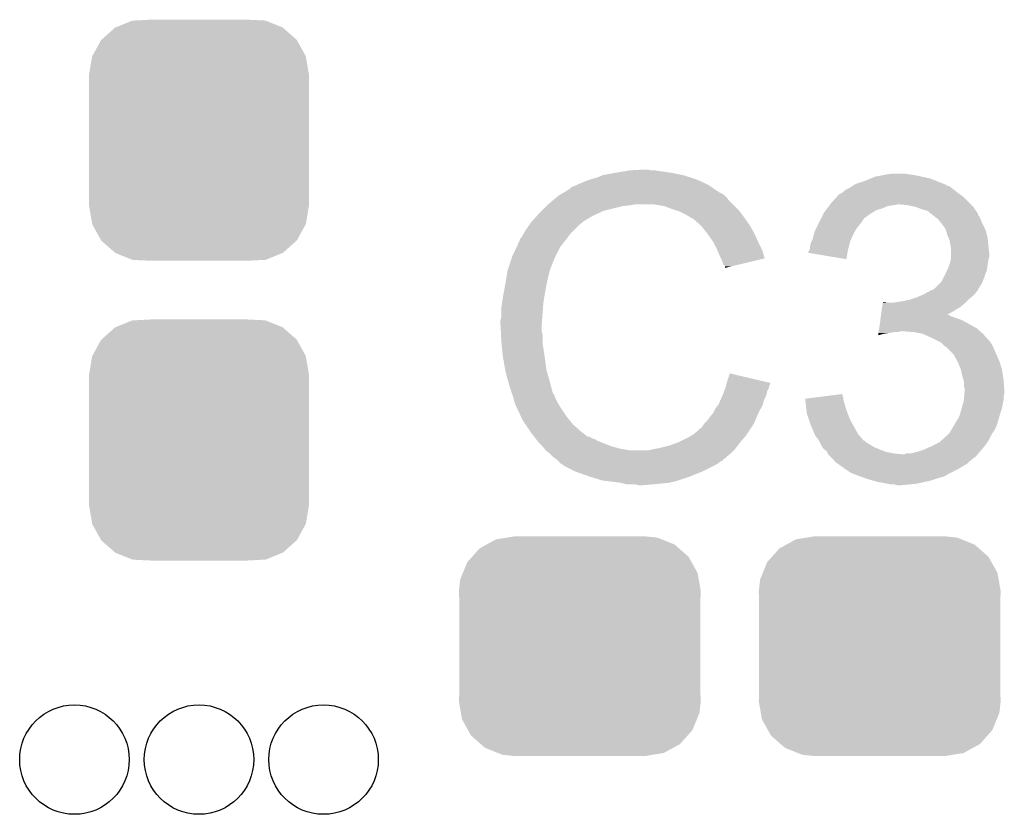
# Model space of a CAD drawing. Extents: x -0.05 to 0.95, y -0.15 to 1.54.
# Tile 25 of 32: x 0.43 to 0.55, y 1.34 to 1.44. Entities that reach past the tile are written whole.
import ezdxf

# ---------------------------------------------------------------- set-up
doc = ezdxf.new("R2010")
doc.units = 0
doc.layers.get('0').update_dxf_attribs({"linetype": 'CONTINUOUS'})
doc.layers.add('GEOMAGNETIC_2_CLICK_V101_GTO', color=14, linetype='CONTINUOUS')
doc.layers.add('GEOMAGNETIC_2_CLICK_V101_GTS', color=12, linetype='CONTINUOUS')

# ---------------------------------------------------------------- blocks, each defined once
blk = doc.blocks.new('CUSTOM_74')
for points in [[(-0.01057, 0.01347), (-0.0092, 0.01369), (0.01032, 0.01347), (0.00976, 0.01369)], [(-0.0092, 0.01369), (-0.00825, 0.01385), (0.00976, 0.01369), (0.00825, 0.01385)], [(-0.01263, 0.01234), (-0.01175, 0.01282), (0.01249, 0.01234), (0.01194, 0.01282)], [(-0.01175, 0.01282), (-0.01057, 0.01347), (0.01194, 0.01282), (0.01032, 0.01347)], [(-0.01419, 0.01059), (-0.01358, 0.01127), (0.01409, 0.01059), (0.01371, 0.01127)], [(-0.01358, 0.01127), (-0.01263, 0.01234), (0.01371, 0.01127), (0.01249, 0.01234)], [(-0.01475, 0.00922), (-0.01419, 0.01059), (0.01485, 0.00922), (0.01409, 0.01059)], [(-0.01508, 0.00841), (-0.01475, 0.00922), (0.01499, 0.00841), (0.01485, 0.00922)], [(-0.01525, 0.0069), (-0.01508, 0.00841), (0.01525, 0.0069), (0.01499, 0.00841)], [(-0.0152, 0.00607), (-0.01525, 0.0069), (0.0152, 0.00607), (0.01525, 0.0069)], [(-0.0152, -0.00607), (-0.0152, 0.00607), (0.0152, -0.00607), (0.0152, 0.00607)], [(-0.01525, -0.0069), (-0.0152, -0.00607), (0.01525, -0.0069), (0.0152, -0.00607)], [(-0.01499, -0.00841), (-0.01525, -0.0069), (0.01508, -0.00841), (0.01525, -0.0069)], [(-0.01485, -0.00922), (-0.01499, -0.00841), (0.01475, -0.00922), (0.01508, -0.00841)], [(-0.01409, -0.01059), (-0.01485, -0.00922), (0.01419, -0.01059), (0.01475, -0.00922)], [(-0.01371, -0.01127), (-0.01409, -0.01059), (0.01358, -0.01127), (0.01419, -0.01059)], [(-0.01249, -0.01234), (-0.01371, -0.01127), (0.01263, -0.01234), (0.01358, -0.01127)], [(-0.01194, -0.01282), (-0.01249, -0.01234), (0.01175, -0.01282), (0.01263, -0.01234)], [(-0.01032, -0.01347), (-0.01194, -0.01282), (0.01057, -0.01347), (0.01175, -0.01282)], [(-0.00976, -0.01369), (-0.01032, -0.01347), (0.0092, -0.01369), (0.01057, -0.01347)], [(-0.00825, -0.01385), (-0.00976, -0.01369), (0.00825, -0.01385), (0.0092, -0.01369)]]:
    blk.add_solid(points)
blk = doc.blocks.new('ROUND_77')
blk.add_circle((0, 0), 0.0069)
blk = doc.blocks.new('CUSTOM_80')
for points in [[(-0.01052, 0.01422), (-0.00841, 0.01508), (0.01054, 0.01422), (0.00839, 0.01508)], [(-0.00841, 0.01508), (-0.00819, 0.01509), (0.00839, 0.01508), (0.00836, 0.01509)], [(-0.00819, 0.01509), (-0.00607, 0.0152), (0.00836, 0.01509), (0.00607, 0.0152)], [(-0.01229, 0.01267), (-0.01059, 0.01419), (0.01231, 0.01267), (0.01057, 0.01419)], [(-0.01059, 0.01419), (-0.01052, 0.01422), (0.01057, 0.01419), (0.01054, 0.01422)], [(-0.01344, 0.01062), (-0.01234, 0.01263), (0.01345, 0.01062), (0.01233, 0.01263)], [(-0.01234, 0.01263), (-0.01229, 0.01267), (0.01233, 0.01263), (0.01231, 0.01267)], [(-0.01385, 0.0083), (-0.01347, 0.01057), (0.01385, 0.0083), (0.01346, 0.01057)], [(-0.01347, 0.01057), (-0.01344, 0.01062), (0.01346, 0.01057), (0.01345, 0.01062)], [(-0.01385, 0.00825), (-0.01385, 0.0083), (0.01385, 0.00825), (0.01385, 0.0083)], [(-0.01385, -0.00825), (-0.01385, 0.00825), (0.01385, -0.00825), (0.01385, 0.00825)], [(-0.01385, -0.0083), (-0.01385, -0.00825), (0.01385, -0.0083), (0.01385, -0.00825)], [(-0.01346, -0.01057), (-0.01385, -0.0083), (0.01347, -0.01057), (0.01385, -0.0083)], [(-0.01345, -0.01062), (-0.01346, -0.01057), (0.01344, -0.01062), (0.01347, -0.01057)], [(-0.01233, -0.01263), (-0.01345, -0.01062), (0.01234, -0.01263), (0.01344, -0.01062)], [(-0.01231, -0.01267), (-0.01233, -0.01263), (0.01229, -0.01267), (0.01234, -0.01263)], [(-0.01057, -0.01419), (-0.01231, -0.01267), (0.01059, -0.01419), (0.01229, -0.01267)], [(-0.01054, -0.01422), (-0.01057, -0.01419), (0.01052, -0.01422), (0.01059, -0.01419)], [(-0.00839, -0.01508), (-0.01054, -0.01422), (0.00841, -0.01508), (0.01052, -0.01422)], [(-0.00836, -0.01509), (-0.00839, -0.01508), (0.00819, -0.01509), (0.00841, -0.01508)], [(-0.00607, -0.0152), (-0.00836, -0.01509), (0.00607, -0.0152), (0.00819, -0.01509)]]:
    blk.add_solid(points)

msp = doc.modelspace()

# ---------------------------------------------------------------- linework, layer by layer
at = {"layer": 'GEOMAGNETIC_2_CLICK_V101_GTO'}
for points in [[(0.5025, 1.4197), (0.5037, 1.4199), (0.5095, 1.4197), (0.5081, 1.4199)], [(0.5037, 1.4199), (0.5043, 1.42), (0.5081, 1.4199), (0.5075, 1.42)], [(0.5043, 1.42), (0.5061, 1.4201), (0.507, 1.42), (0.5066, 1.4201)], [(0.4979, 1.4183), (0.4984, 1.4185), (0.5139, 1.4183), (0.5135, 1.4185)], [(0.4984, 1.4185), (0.4989, 1.4187), (0.5135, 1.4185), (0.51305, 1.4187)], [(0.4989, 1.4187), (0.4995, 1.4189), (0.51305, 1.4187), (0.5126, 1.4189)], [(0.4995, 1.4189), (0.5002, 1.4191), (0.5126, 1.4189), (0.51196, 1.4191)], [(0.5002, 1.4191), (0.5009, 1.4194), (0.51196, 1.4191), (0.511, 1.4194)], [(0.5009, 1.4194), (0.5025, 1.4197), (0.511, 1.4194), (0.5095, 1.4197)], [(0.5328, 1.4183), (0.534, 1.4187), (0.54385, 1.4183), (0.54285, 1.4187)], [(0.534, 1.4187), (0.53472, 1.419), (0.54285, 1.4187), (0.5421, 1.419)], [(0.53472, 1.419), (0.5352, 1.4192), (0.5421, 1.419), (0.5411, 1.4192)], [(0.5352, 1.4192), (0.5362, 1.4194), (0.5411, 1.4192), (0.5402, 1.4194)], [(0.5362, 1.4194), (0.5367, 1.4195), (0.5402, 1.4194), (0.5395, 1.4195)], [(0.5367, 1.4195), (0.5375, 1.4196), (0.5395, 1.4195), (0.5389, 1.4196)], [(0.4958, 1.4171), (0.49663, 1.4176), (0.5158, 1.4171), (0.515, 1.4176)], [(0.49663, 1.4176), (0.4968, 1.4177), (0.515, 1.4176), (0.51486, 1.4177)], [(0.4968, 1.4178), (0.4972, 1.418), (0.51472, 1.4178), (0.51444, 1.418)], [(0.4968, 1.4177), (0.4968, 1.4178), (0.51486, 1.4177), (0.51472, 1.4178)], [(0.4972, 1.418), (0.4975, 1.4181), (0.51444, 1.418), (0.5143, 1.4181)], [(0.4975, 1.4181), (0.4979, 1.4183), (0.5143, 1.4181), (0.5139, 1.4183)], [(0.5311, 1.4172), (0.5313, 1.4174), (0.5456, 1.4172), (0.54535, 1.4174)], [(0.5313, 1.4174), (0.5316, 1.4176), (0.54535, 1.4174), (0.5451, 1.4176)], [(0.5316, 1.4176), (0.532, 1.4178), (0.5451, 1.4176), (0.54485, 1.4178)], [(0.532, 1.4178), (0.5323, 1.418), (0.54485, 1.4178), (0.5446, 1.418)], [(0.5323, 1.418), (0.53247, 1.4181), (0.5446, 1.418), (0.5442, 1.4181)], [(0.53247, 1.4181), (0.53263, 1.4182), (0.5442, 1.4181), (0.5442, 1.4182)], [(0.53263, 1.4182), (0.5328, 1.4183), (0.5441, 1.4182), (0.54385, 1.4183)], [(0.53263, 1.4182), (0.53263, 1.4182), (0.5442, 1.4182), (0.5441, 1.4182)], [(0.494, 1.4157), (0.49471, 1.4163), (0.5173, 1.4157), (0.5167, 1.4163)], [(0.49471, 1.4163), (0.49506, 1.4166), (0.5167, 1.4163), (0.5165, 1.4166)], [(0.49506, 1.4166), (0.4953, 1.4168), (0.5165, 1.4166), (0.5163, 1.4168)], [(0.4953, 1.4168), (0.49547, 1.4169), (0.5163, 1.4168), (0.5162, 1.4169)], [(0.49547, 1.4169), (0.49563, 1.417), (0.5162, 1.4169), (0.516, 1.417)], [(0.49563, 1.417), (0.4958, 1.4171), (0.516, 1.417), (0.5159, 1.4171)], [(0.4958, 1.4171), (0.4958, 1.4171), (0.5159, 1.4171), (0.5158, 1.4171)], [(0.5297, 1.4159), (0.53043, 1.4167), (0.5471, 1.4159), (0.5463, 1.4167)], [(0.53043, 1.4167), (0.5307, 1.417), (0.5463, 1.4167), (0.54588, 1.417)], [(0.5308, 1.417), (0.5309, 1.4171), (0.54588, 1.417), (0.54574, 1.4171)], [(0.5309, 1.4171), (0.5311, 1.4172), (0.54574, 1.4171), (0.5456, 1.4172)], [(0.4929, 1.4146), (0.4932, 1.4149), (0.50035, 1.4146), (0.501, 1.4149)], [(0.4932, 1.4149), (0.4938, 1.4155), (0.501, 1.4149), (0.5034, 1.4155)], [(0.4938, 1.4155), (0.4939, 1.4156), (0.5034, 1.4155), (0.5044, 1.4156)], [(0.4939, 1.4156), (0.494, 1.4157), (0.5044, 1.4156), (0.5049, 1.4157)], [(0.5086, 1.4155), (0.5074, 1.4157), (0.5175, 1.4155), (0.5173, 1.4157)], [(0.5097, 1.4151), (0.5086, 1.4155), (0.5179, 1.4151), (0.5175, 1.4155)], [(0.51, 1.415), (0.5097, 1.4151), (0.518, 1.415), (0.5179, 1.4151)], [(0.5106, 1.4148), (0.51, 1.415), (0.51816, 1.4148), (0.518, 1.415)], [(0.5112, 1.4145), (0.5106, 1.4148), (0.5184, 1.4145), (0.51816, 1.4148)], [(0.5288, 1.4147), (0.52902, 1.415), (0.53492, 1.4147), (0.5354, 1.415)], [(0.52902, 1.415), (0.52917, 1.4152), (0.5354, 1.415), (0.5361, 1.4152)], [(0.52917, 1.4152), (0.5294, 1.4155), (0.5361, 1.4152), (0.5368, 1.4155)], [(0.5294, 1.4155), (0.52948, 1.4156), (0.5368, 1.4155), (0.5375, 1.4156)], [(0.52948, 1.4156), (0.52955, 1.4157), (0.5375, 1.4156), (0.538, 1.4157)], [(0.52955, 1.4157), (0.5297, 1.4159), (0.5473, 1.4157), (0.5471, 1.4159)], [(0.5394, 1.4156), (0.5384, 1.4157), (0.5474, 1.4156), (0.5473, 1.4157)], [(0.5403, 1.4154), (0.5394, 1.4156), (0.5476, 1.4154), (0.5474, 1.4156)], [(0.5411, 1.4151), (0.5403, 1.4154), (0.5478, 1.4151), (0.5476, 1.4154)], [(0.5418, 1.4149), (0.5411, 1.4151), (0.54793, 1.4149), (0.5478, 1.4151)], [(0.5423, 1.4145), (0.5418, 1.4149), (0.5482, 1.4145), (0.54793, 1.4149)], [(0.49169, 1.4132), (0.4919, 1.4135), (0.498, 1.4132), (0.4984, 1.4135)], [(0.4919, 1.4135), (0.49199, 1.4136), (0.4984, 1.4135), (0.4985, 1.4136)], [(0.49199, 1.4136), (0.49263, 1.4143), (0.4985, 1.4136), (0.4997, 1.4143)], [(0.49263, 1.4143), (0.4929, 1.4146), (0.4997, 1.4143), (0.50035, 1.4146)], [(0.5114, 1.4144), (0.5112, 1.4145), (0.51847, 1.4144), (0.5184, 1.4145)], [(0.5119, 1.4141), (0.5114, 1.4144), (0.51869, 1.4141), (0.51847, 1.4144)], [(0.5123, 1.4139), (0.5119, 1.4141), (0.51883, 1.4139), (0.51869, 1.4141)], [(0.5124, 1.4138), (0.5123, 1.4139), (0.5189, 1.4138), (0.51883, 1.4139)], [(0.51319, 1.4131), (0.5124, 1.4138), (0.5194, 1.4131), (0.5189, 1.4138)], [(0.52805, 1.4132), (0.52825, 1.4136), (0.5333, 1.4132), (0.5336, 1.4136)], [(0.52825, 1.4136), (0.5284, 1.4139), (0.5336, 1.4136), (0.5338, 1.4139)], [(0.5284, 1.4139), (0.52845, 1.414), (0.5338, 1.4139), (0.5339, 1.414)], [(0.52845, 1.414), (0.5287, 1.4145), (0.5339, 1.414), (0.5346, 1.4145)], [(0.5287, 1.4145), (0.5288, 1.4147), (0.5346, 1.4145), (0.53492, 1.4147)], [(0.54243, 1.4144), (0.5423, 1.4145), (0.5482, 1.4144), (0.5482, 1.4145)], [(0.5427, 1.4142), (0.54243, 1.4144), (0.54833, 1.4142), (0.5482, 1.4144)], [(0.5428, 1.4141), (0.5427, 1.4142), (0.5484, 1.4141), (0.54833, 1.4142)], [(0.5429, 1.414), (0.5428, 1.4141), (0.54844, 1.414), (0.5484, 1.4141)], [(0.54334, 1.4136), (0.543, 1.414), (0.5486, 1.4136), (0.54844, 1.414)], [(0.5436, 1.4133), (0.54334, 1.4136), (0.54875, 1.4133), (0.5486, 1.4136)], [(0.49096, 1.4121), (0.4912, 1.4125), (0.4969, 1.4121), (0.4973, 1.4125)], [(0.4912, 1.4125), (0.49169, 1.4132), (0.4973, 1.4125), (0.498, 1.4132)], [(0.5133, 1.413), (0.51319, 1.4131), (0.51946, 1.413), (0.5194, 1.4131)], [(0.51378, 1.4124), (0.5133, 1.413), (0.5198, 1.4124), (0.51946, 1.413)], [(0.5141, 1.412), (0.51378, 1.4124), (0.52, 1.412), (0.5198, 1.4124)], [(0.52752, 1.412), (0.5276, 1.4123), (0.5325, 1.412), (0.53267, 1.4123)], [(0.5276, 1.4123), (0.5278, 1.4127), (0.53267, 1.4123), (0.5329, 1.4127)], [(0.5278, 1.4127), (0.52805, 1.4132), (0.5329, 1.4127), (0.5333, 1.4132)], [(0.54381, 1.413), (0.5436, 1.4133), (0.5489, 1.413), (0.54875, 1.4133)], [(0.5441, 1.4126), (0.54381, 1.413), (0.54907, 1.4126), (0.5489, 1.413)], [(0.54419, 1.4123), (0.5441, 1.4126), (0.5492, 1.4123), (0.54907, 1.4126)], [(0.5443, 1.4119), (0.54419, 1.4123), (0.5493, 1.4119), (0.5492, 1.4123)], [(0.4903, 1.411), (0.4904, 1.4111), (0.49604, 1.411), (0.49612, 1.4111)], [(0.4904, 1.4111), (0.4905, 1.4114), (0.49612, 1.4111), (0.49636, 1.4114)], [(0.4905, 1.4114), (0.4907, 1.4116), (0.49636, 1.4114), (0.49651, 1.4116)], [(0.4907, 1.4116), (0.4909, 1.412), (0.49651, 1.4116), (0.49682, 1.412)], [(0.4909, 1.412), (0.49096, 1.4121), (0.49682, 1.412), (0.4969, 1.4121)], [(0.51438, 1.4116), (0.5141, 1.412), (0.5202, 1.4116), (0.52, 1.412)], [(0.5148, 1.411), (0.51438, 1.4116), (0.52047, 1.411), (0.5202, 1.4116)], [(0.5271, 1.4108), (0.52725, 1.4111), (0.53202, 1.4108), (0.5321, 1.4111)], [(0.52725, 1.4111), (0.5273, 1.4112), (0.5321, 1.4111), (0.53214, 1.4112)], [(0.5273, 1.4112), (0.52752, 1.412), (0.53214, 1.4112), (0.5325, 1.412)], [(0.54447, 1.4115), (0.5443, 1.4119), (0.5494, 1.4115), (0.5493, 1.4119)], [(0.5446, 1.4112), (0.54447, 1.4115), (0.54943, 1.4112), (0.5494, 1.4115)], [(0.5447, 1.4106), (0.5446, 1.4112), (0.54949, 1.4106), (0.54943, 1.4112)], [(0.4895, 1.4092), (0.49002, 1.4103), (0.49495, 1.4092), (0.4955, 1.4103)], [(0.49002, 1.4103), (0.4903, 1.4109), (0.4955, 1.4103), (0.49597, 1.4109)], [(0.4903, 1.4109), (0.4903, 1.411), (0.49597, 1.4109), (0.49604, 1.411)], [(0.51495, 1.4107), (0.5148, 1.411), (0.5206, 1.4107), (0.52047, 1.411)], [(0.5153, 1.41), (0.51495, 1.4107), (0.52095, 1.41), (0.5206, 1.4107)], [(0.51534, 1.4099), (0.5153, 1.41), (0.521, 1.4099), (0.52095, 1.41)], [(0.5157, 1.4091), (0.51534, 1.4099), (0.52124, 1.4091), (0.521, 1.4099)], [(0.5268, 1.4097), (0.52695, 1.41), (0.53175, 1.4097), (0.5318, 1.41)], [(0.52695, 1.41), (0.527, 1.4101), (0.5318, 1.41), (0.53183, 1.4101)], [(0.527, 1.4104), (0.5271, 1.4108), (0.53191, 1.4104), (0.53202, 1.4108)], [(0.527, 1.4101), (0.527, 1.4104), (0.53183, 1.4101), (0.53191, 1.4104)], [(0.54472, 1.4105), (0.5447, 1.4106), (0.5495, 1.4105), (0.54949, 1.4106)], [(0.5448, 1.4101), (0.54472, 1.4105), (0.54954, 1.4101), (0.5495, 1.4105)], [(0.5448, 1.4096), (0.5448, 1.4101), (0.5496, 1.4096), (0.54954, 1.4101)], [(0.48907, 1.4079), (0.48947, 1.4091), (0.4944, 1.4079), (0.4949, 1.4091)], [(0.48947, 1.4091), (0.4895, 1.4092), (0.4949, 1.4091), (0.49495, 1.4092)], [(0.5158, 1.4089), (0.5157, 1.4091), (0.5213, 1.4089), (0.52124, 1.4091)], [(0.5159, 1.4087), (0.5158, 1.4089), (0.52047, 1.4087), (0.5213, 1.4089)], [(0.5161, 1.4081), (0.5159, 1.4087), (0.51796, 1.4081), (0.52047, 1.4087)], [(0.5268, 1.4096), (0.5268, 1.4097), (0.53173, 1.4096), (0.53175, 1.4097)], [(0.5316, 1.4088), (0.5268, 1.4096), (0.5316, 1.4088), (0.53173, 1.4096)], [(0.5447, 1.4085), (0.54473, 1.4087), (0.54947, 1.4085), (0.5495, 1.4087)], [(0.54473, 1.4087), (0.5448, 1.4091), (0.5495, 1.4087), (0.5496, 1.4091)], [(0.5448, 1.4091), (0.5448, 1.4096), (0.5496, 1.4091), (0.5496, 1.4096)], [(0.48875, 1.4065), (0.48888, 1.4073), (0.494, 1.4065), (0.4942, 1.4073)], [(0.48888, 1.4073), (0.4889, 1.4074), (0.4942, 1.4073), (0.49425, 1.4074)], [(0.4889, 1.4074), (0.48893, 1.4075), (0.49425, 1.4074), (0.4943, 1.4075)], [(0.48893, 1.4075), (0.489, 1.4077), (0.4943, 1.4075), (0.4943, 1.4077)], [(0.489, 1.4077), (0.48903, 1.4078), (0.4943, 1.4077), (0.4944, 1.4078)], [(0.48903, 1.4078), (0.48907, 1.4079), (0.4944, 1.4078), (0.4944, 1.4079)], [(0.5163, 1.4079), (0.5161, 1.4081), (0.51713, 1.4079), (0.51796, 1.4081)], [(0.5163, 1.4077), (0.5163, 1.4079), (0.5163, 1.4077), (0.51713, 1.4079)], [(0.5436, 1.406), (0.5443, 1.4074), (0.54878, 1.406), (0.5493, 1.4074)], [(0.5443, 1.4074), (0.5444, 1.4076), (0.5493, 1.4074), (0.54933, 1.4076)], [(0.5444, 1.4076), (0.54457, 1.4081), (0.54933, 1.4076), (0.5494, 1.4081)], [(0.54457, 1.4081), (0.5447, 1.4085), (0.5494, 1.4081), (0.54947, 1.4085)], [(0.4886, 1.4056), (0.48875, 1.4065), (0.4938, 1.4056), (0.494, 1.4065)], [(0.48839, 1.4045), (0.4886, 1.4056), (0.4936, 1.4045), (0.4938, 1.4056)], [(0.54194, 1.4047), (0.5423, 1.4049), (0.548, 1.4047), (0.5482, 1.4049)], [(0.5424, 1.4049), (0.54255, 1.405), (0.5482, 1.4049), (0.5482, 1.405)], [(0.54255, 1.405), (0.5427, 1.4051), (0.5482, 1.405), (0.54826, 1.4051)], [(0.5427, 1.4051), (0.5434, 1.4058), (0.54826, 1.4051), (0.5487, 1.4058)], [(0.5434, 1.4058), (0.5436, 1.406), (0.5487, 1.4058), (0.54878, 1.406)], [(0.4882, 1.4033), (0.4883, 1.404), (0.4934, 1.4033), (0.49352, 1.404)], [(0.4883, 1.404), (0.48839, 1.4045), (0.49352, 1.404), (0.4936, 1.4045)], [(0.5387, 1.4035), (0.5396, 1.4037), (0.5468, 1.4035), (0.547, 1.4037)], [(0.5396, 1.4037), (0.5402, 1.4039), (0.547, 1.4037), (0.5472, 1.4039)], [(0.5402, 1.4039), (0.5405, 1.404), (0.5472, 1.4039), (0.54732, 1.404)], [(0.5405, 1.404), (0.54117, 1.4043), (0.54732, 1.404), (0.5477, 1.4043)], [(0.54117, 1.4043), (0.5414, 1.4044), (0.5477, 1.4043), (0.54778, 1.4044)], [(0.5414, 1.4044), (0.54194, 1.4047), (0.54778, 1.4044), (0.548, 1.4047)], [(0.4881, 1.4026), (0.4882, 1.4033), (0.49335, 1.4026), (0.4934, 1.4033)], [(0.4881, 1.4015), (0.4881, 1.4026), (0.49327, 1.4015), (0.49335, 1.4026)], [(0.53604, 1.4023), (0.53611, 1.4028), (0.5452, 1.4023), (0.546, 1.4028)], [(0.53611, 1.4028), (0.53619, 1.4033), (0.546, 1.4028), (0.54658, 1.4033)], [(0.53619, 1.4033), (0.5362, 1.4034), (0.5367, 1.4033), (0.5365, 1.4034)], [(0.5362, 1.4034), (0.5362, 1.4034), (0.5365, 1.4034), (0.5362, 1.4034)], [(0.5374, 1.4033), (0.538, 1.4034), (0.54658, 1.4033), (0.5467, 1.4034)], [(0.538, 1.4034), (0.5387, 1.4035), (0.5467, 1.4034), (0.5468, 1.4035)], [(0.488, 1.4011), (0.4881, 1.4015), (0.49324, 1.4011), (0.49327, 1.4015)], [(0.488, 1.4005), (0.488, 1.4011), (0.4932, 1.4005), (0.49324, 1.4011)], [(0.53573, 1.4001), (0.53587, 1.4011), (0.548, 1.4001), (0.5462, 1.4011)], [(0.53587, 1.4011), (0.53591, 1.4014), (0.5462, 1.4011), (0.5454, 1.4014)], [(0.53591, 1.4014), (0.53594, 1.4016), (0.5454, 1.4014), (0.5448, 1.4016)], [(0.53594, 1.4016), (0.53597, 1.4018), (0.5448, 1.4016), (0.5444, 1.4018)], [(0.53597, 1.4018), (0.53604, 1.4023), (0.5443, 1.4018), (0.5452, 1.4023)], [(0.53597, 1.4018), (0.53597, 1.4018), (0.5444, 1.4018), (0.5443, 1.4018)], [(0.48805, 1.3996), (0.488, 1.4005), (0.4932, 1.3996), (0.4932, 1.4005)], [(0.53567, 1.3997), (0.53573, 1.4001), (0.54846, 1.3997), (0.548, 1.4001)], [(0.48806, 1.3993), (0.48805, 1.3996), (0.4933, 1.3993), (0.4932, 1.3996)], [(0.4881, 1.3985), (0.48806, 1.3993), (0.4933, 1.3985), (0.4933, 1.3993)], [(0.5356, 1.3992), (0.53563, 1.3994), (0.5356, 1.3992), (0.5363, 1.3994)], [(0.53563, 1.3994), (0.53564, 1.3995), (0.5363, 1.3994), (0.537, 1.3995)], [(0.53564, 1.3995), (0.53566, 1.3996), (0.537, 1.3995), (0.5376, 1.3996)], [(0.53566, 1.3996), (0.53567, 1.3997), (0.5381, 1.3996), (0.5384, 1.3997)], [(0.53567, 1.3997), (0.53567, 1.3997), (0.5384, 1.3997), (0.5389, 1.3997)], [(0.5401, 1.3996), (0.5389, 1.3997), (0.54857, 1.3996), (0.54846, 1.3997)], [(0.5412, 1.3994), (0.5401, 1.3996), (0.5488, 1.3994), (0.54857, 1.3996)], [(0.5421, 1.399), (0.5412, 1.3994), (0.54916, 1.399), (0.5488, 1.3994)], [(0.5431, 1.3985), (0.5421, 1.399), (0.5496, 1.3985), (0.54916, 1.399)], [(0.48813, 1.3982), (0.4881, 1.3985), (0.4933, 1.3982), (0.4933, 1.3985)], [(0.48819, 1.3976), (0.48813, 1.3982), (0.4934, 1.3976), (0.4933, 1.3982)], [(0.4883, 1.3965), (0.48819, 1.3976), (0.49357, 1.3965), (0.4934, 1.3976)], [(0.5433, 1.3984), (0.5431, 1.3985), (0.5497, 1.3984), (0.5496, 1.3985)], [(0.5435, 1.3983), (0.5433, 1.3984), (0.54977, 1.3983), (0.5497, 1.3984)], [(0.5437, 1.3981), (0.5435, 1.3983), (0.5499, 1.3981), (0.54977, 1.3983)], [(0.5439, 1.3979), (0.5437, 1.3981), (0.55, 1.3979), (0.5499, 1.3981)], [(0.5442, 1.3977), (0.5439, 1.3979), (0.5501, 1.3977), (0.55, 1.3979)], [(0.5444, 1.3975), (0.5442, 1.3977), (0.5502, 1.3975), (0.5501, 1.3977)], [(0.5451, 1.3968), (0.5444, 1.3975), (0.5505, 1.3968), (0.5502, 1.3975)], [(0.48834, 1.3963), (0.4883, 1.3965), (0.4936, 1.3963), (0.49357, 1.3965)], [(0.4886, 1.3948), (0.48834, 1.3963), (0.4938, 1.3948), (0.4936, 1.3963)], [(0.5456, 1.3959), (0.5451, 1.3968), (0.5509, 1.3959), (0.5505, 1.3968)], [(0.546, 1.395), (0.5456, 1.3959), (0.55117, 1.395), (0.5509, 1.3959)], [(0.54602, 1.3949), (0.546, 1.395), (0.5512, 1.3949), (0.55117, 1.395)], [(0.5462, 1.3941), (0.54602, 1.3949), (0.55133, 1.3941), (0.5512, 1.3949)], [(0.4888, 1.394), (0.4886, 1.3948), (0.49403, 1.394), (0.4938, 1.3948)], [(0.48897, 1.3934), (0.4888, 1.394), (0.4942, 1.3934), (0.49403, 1.394)], [(0.5166, 1.3935), (0.5169, 1.3944), (0.52072, 1.3935), (0.5169, 1.3944)], [(0.54631, 1.3937), (0.5462, 1.3941), (0.5514, 1.3937), (0.55133, 1.3941)], [(0.5464, 1.3934), (0.54631, 1.3937), (0.55142, 1.3934), (0.5514, 1.3937)], [(0.4892, 1.3926), (0.48897, 1.3934), (0.49441, 1.3926), (0.4942, 1.3934)], [(0.48943, 1.3919), (0.4892, 1.3926), (0.4946, 1.3919), (0.49441, 1.3926)], [(0.51618, 1.3921), (0.51632, 1.3925), (0.5216, 1.3921), (0.5218, 1.3925)], [(0.51632, 1.3925), (0.5164, 1.3927), (0.5218, 1.3925), (0.52185, 1.3927)], [(0.5164, 1.3927), (0.51645, 1.3929), (0.52185, 1.3927), (0.5219, 1.3929)], [(0.51645, 1.3929), (0.5165, 1.3931), (0.5219, 1.3929), (0.522, 1.3931)], [(0.5165, 1.3931), (0.51652, 1.3932), (0.522, 1.3931), (0.522, 1.3932)], [(0.51652, 1.3932), (0.5166, 1.3935), (0.522, 1.3932), (0.52072, 1.3935)], [(0.5464, 1.3928), (0.5464, 1.3934), (0.55146, 1.3928), (0.55142, 1.3934)], [(0.5465, 1.3925), (0.5464, 1.3928), (0.55149, 1.3925), (0.55146, 1.3928)], [(0.5465, 1.3923), (0.5465, 1.3925), (0.5515, 1.3923), (0.55149, 1.3925)], [(0.48947, 1.3918), (0.48943, 1.3919), (0.4947, 1.3918), (0.4946, 1.3919)], [(0.48953, 1.3916), (0.48947, 1.3918), (0.4948, 1.3916), (0.4947, 1.3918)], [(0.4896, 1.3914), (0.48953, 1.3916), (0.49487, 1.3914), (0.4948, 1.3916)], [(0.48962, 1.3913), (0.4896, 1.3914), (0.4949, 1.3913), (0.49487, 1.3914)], [(0.4897, 1.391), (0.48962, 1.3913), (0.49505, 1.391), (0.4949, 1.3913)], [(0.51571, 1.391), (0.51597, 1.3916), (0.5212, 1.391), (0.5215, 1.3916)], [(0.51597, 1.3916), (0.5161, 1.3919), (0.5215, 1.3916), (0.52156, 1.3919)], [(0.5161, 1.3919), (0.51618, 1.3921), (0.52156, 1.3919), (0.5216, 1.3921)], [(0.5264, 1.3912), (0.52797, 1.3914), (0.5312, 1.3912), (0.5312, 1.3914)], [(0.52641, 1.3911), (0.5264, 1.3912), (0.5312, 1.3911), (0.5312, 1.3912)], [(0.52797, 1.3914), (0.52954, 1.3916), (0.5312, 1.3914), (0.5311, 1.3916)], [(0.52954, 1.3916), (0.5311, 1.3918), (0.5311, 1.3916), (0.5311, 1.3918)], [(0.5464, 1.391), (0.54644, 1.3915), (0.5514, 1.391), (0.5514, 1.3915)], [(0.54644, 1.3915), (0.54647, 1.3918), (0.5514, 1.3915), (0.5515, 1.3918)], [(0.54647, 1.3918), (0.5465, 1.3922), (0.5515, 1.3918), (0.5515, 1.3922)], [(0.5465, 1.3922), (0.5465, 1.3923), (0.5515, 1.3922), (0.5515, 1.3923)], [(0.4898, 1.3907), (0.4897, 1.391), (0.4952, 1.3907), (0.49505, 1.391)], [(0.4899, 1.3904), (0.4898, 1.3907), (0.49539, 1.3904), (0.4952, 1.3907)], [(0.49, 1.3902), (0.4899, 1.3904), (0.49551, 1.3902), (0.49539, 1.3904)], [(0.49014, 1.3899), (0.49, 1.3902), (0.4957, 1.3899), (0.49551, 1.3902)], [(0.5149, 1.3896), (0.5151, 1.39), (0.5206, 1.3896), (0.52083, 1.39)], [(0.5151, 1.39), (0.51534, 1.3903), (0.52083, 1.39), (0.521, 1.3903)], [(0.51534, 1.3903), (0.5155, 1.3905), (0.521, 1.3903), (0.52106, 1.3905)], [(0.5155, 1.3905), (0.51571, 1.391), (0.52106, 1.3905), (0.5212, 1.391)], [(0.52645, 1.3908), (0.52641, 1.3911), (0.5313, 1.3908), (0.5312, 1.3911)], [(0.52649, 1.3904), (0.52645, 1.3908), (0.5314, 1.3904), (0.5313, 1.3908)], [(0.52659, 1.3895), (0.52649, 1.3904), (0.5317, 1.3895), (0.5314, 1.3904)], [(0.5461, 1.3899), (0.54613, 1.39), (0.55117, 1.3899), (0.5512, 1.39)], [(0.54613, 1.39), (0.5464, 1.391), (0.5512, 1.39), (0.5514, 1.391)], [(0.49056, 1.389), (0.49014, 1.3899), (0.4963, 1.389), (0.4957, 1.3899)], [(0.4908, 1.3885), (0.49056, 1.389), (0.4967, 1.3885), (0.4963, 1.389)], [(0.5141, 1.3885), (0.5144, 1.3889), (0.52012, 1.3885), (0.52029, 1.3889)], [(0.5144, 1.3889), (0.5148, 1.3894), (0.52029, 1.3889), (0.52051, 1.3894)], [(0.5148, 1.3894), (0.5149, 1.3896), (0.52051, 1.3894), (0.5206, 1.3896)], [(0.5266, 1.3894), (0.52659, 1.3895), (0.53174, 1.3894), (0.5317, 1.3895)], [(0.5269, 1.3885), (0.5266, 1.3894), (0.5321, 1.3885), (0.53174, 1.3894)], [(0.5453, 1.3881), (0.5458, 1.3889), (0.55063, 1.3881), (0.55086, 1.3889)], [(0.5458, 1.3889), (0.54595, 1.3894), (0.55086, 1.3889), (0.551, 1.3894)], [(0.54595, 1.3894), (0.5461, 1.3899), (0.551, 1.3894), (0.55117, 1.3899)], [(0.49113, 1.388), (0.4908, 1.3885), (0.4971, 1.388), (0.4967, 1.3885)], [(0.49167, 1.3872), (0.49113, 1.388), (0.498, 1.3872), (0.4971, 1.388)], [(0.5131, 1.3874), (0.5133, 1.3875), (0.5195, 1.3874), (0.51957, 1.3875)], [(0.5133, 1.3875), (0.5135, 1.3878), (0.51957, 1.3875), (0.51977, 1.3878)], [(0.5135, 1.3878), (0.51365, 1.388), (0.51977, 1.3878), (0.5199, 1.388)], [(0.51365, 1.388), (0.5138, 1.3882), (0.5199, 1.388), (0.51999, 1.3882)], [(0.5138, 1.3882), (0.5141, 1.3885), (0.51999, 1.3882), (0.52012, 1.3885)], [(0.5271, 1.3879), (0.5269, 1.3885), (0.53243, 1.3879), (0.5321, 1.3885)], [(0.52761, 1.3867), (0.5271, 1.3879), (0.5331, 1.3867), (0.53243, 1.3879)], [(0.5449, 1.3874), (0.54524, 1.388), (0.55034, 1.3874), (0.5506, 1.388)], [(0.54524, 1.388), (0.5453, 1.3881), (0.5506, 1.388), (0.55063, 1.3881)], [(0.4918, 1.387), (0.49167, 1.3872), (0.49825, 1.387), (0.498, 1.3872)], [(0.49226, 1.3864), (0.4918, 1.387), (0.499, 1.3864), (0.49825, 1.387)], [(0.49242, 1.3862), (0.49226, 1.3864), (0.4996, 1.3862), (0.4992, 1.3864)], [(0.49226, 1.3864), (0.49226, 1.3864), (0.4992, 1.3864), (0.499, 1.3864)], [(0.49249, 1.3861), (0.49242, 1.3862), (0.4999, 1.3861), (0.4996, 1.3862)], [(0.5104, 1.3857), (0.5116, 1.3863), (0.5182, 1.3857), (0.51872, 1.3863)], [(0.5116, 1.3863), (0.51195, 1.3865), (0.51872, 1.3863), (0.5189, 1.3865)], [(0.51195, 1.3865), (0.5123, 1.3867), (0.5189, 1.3865), (0.51903, 1.3867)], [(0.5123, 1.3867), (0.5128, 1.3871), (0.51903, 1.3867), (0.5193, 1.3871)], [(0.5128, 1.3871), (0.5131, 1.3874), (0.5193, 1.3871), (0.5195, 1.3874)], [(0.5277, 1.3865), (0.52761, 1.3867), (0.53328, 1.3865), (0.5331, 1.3867)], [(0.5281, 1.386), (0.5277, 1.3865), (0.53371, 1.386), (0.53328, 1.3865)], [(0.54352, 1.3859), (0.5442, 1.3865), (0.5495, 1.3859), (0.5498, 1.3865)], [(0.5442, 1.3865), (0.5444, 1.3867), (0.5498, 1.3865), (0.5499, 1.3867)], [(0.5444, 1.3867), (0.5446, 1.3869), (0.5499, 1.3867), (0.55003, 1.3869)], [(0.5446, 1.3869), (0.54484, 1.3873), (0.55003, 1.3869), (0.5503, 1.3873)], [(0.54484, 1.3873), (0.5449, 1.3874), (0.5503, 1.3873), (0.55034, 1.3874)], [(0.49265, 1.3859), (0.49249, 1.3861), (0.5002, 1.3859), (0.4999, 1.3861)], [(0.4928, 1.3857), (0.49265, 1.3859), (0.50073, 1.3857), (0.5002, 1.3859)], [(0.4929, 1.3856), (0.4928, 1.3857), (0.501, 1.3856), (0.50073, 1.3857)], [(0.4933, 1.3852), (0.4929, 1.3856), (0.502, 1.3852), (0.501, 1.3856)], [(0.49354, 1.3849), (0.4933, 1.3852), (0.5031, 1.3849), (0.502, 1.3852)], [(0.5076, 1.3849), (0.5081, 1.385), (0.5176, 1.3849), (0.51767, 1.385)], [(0.5081, 1.385), (0.5093, 1.3853), (0.51767, 1.385), (0.5179, 1.3853)], [(0.5093, 1.3853), (0.5104, 1.3857), (0.5179, 1.3853), (0.5182, 1.3857)], [(0.52815, 1.3859), (0.5281, 1.386), (0.5338, 1.3859), (0.53371, 1.386)], [(0.52825, 1.3857), (0.52815, 1.3859), (0.5341, 1.3857), (0.5339, 1.3859)], [(0.52815, 1.3859), (0.52815, 1.3859), (0.5339, 1.3859), (0.5338, 1.3859)], [(0.5284, 1.3854), (0.52825, 1.3857), (0.5346, 1.3854), (0.5341, 1.3857)], [(0.52858, 1.3851), (0.5284, 1.3854), (0.5351, 1.3851), (0.5346, 1.3854)], [(0.5287, 1.3849), (0.52858, 1.3851), (0.53557, 1.3849), (0.5351, 1.3851)], [(0.5414, 1.3848), (0.5423, 1.3852), (0.54866, 1.3848), (0.549, 1.3852)], [(0.5423, 1.3852), (0.5433, 1.3857), (0.549, 1.3852), (0.54936, 1.3857)], [(0.5433, 1.3857), (0.54352, 1.3859), (0.54936, 1.3857), (0.5495, 1.3859)], [(0.4937, 1.3847), (0.49354, 1.3849), (0.5043, 1.3847), (0.5031, 1.3849)], [(0.4942, 1.3843), (0.4937, 1.3847), (0.517, 1.3843), (0.5174, 1.3847)], [(0.4946, 1.3839), (0.4942, 1.3843), (0.51654, 1.3839), (0.517, 1.3843)], [(0.495, 1.3836), (0.4946, 1.3839), (0.5162, 1.3836), (0.51654, 1.3839)], [(0.5067, 1.3847), (0.5071, 1.3848), (0.5174, 1.3847), (0.5175, 1.3848)], [(0.5071, 1.3848), (0.5076, 1.3849), (0.5175, 1.3848), (0.5176, 1.3849)], [(0.52883, 1.3848), (0.5287, 1.3849), (0.5358, 1.3848), (0.53557, 1.3849)], [(0.5291, 1.3846), (0.52883, 1.3848), (0.53633, 1.3846), (0.5358, 1.3848)], [(0.52915, 1.3845), (0.5291, 1.3846), (0.5366, 1.3845), (0.53633, 1.3846)], [(0.52925, 1.3843), (0.52915, 1.3845), (0.5376, 1.3843), (0.5366, 1.3845)], [(0.5293, 1.3842), (0.52925, 1.3843), (0.5386, 1.3842), (0.5376, 1.3843)], [(0.5297, 1.3838), (0.5293, 1.3842), (0.5478, 1.3838), (0.54814, 1.3842)], [(0.53, 1.3835), (0.5297, 1.3838), (0.5474, 1.3835), (0.5477, 1.3838)], [(0.5297, 1.3838), (0.5297, 1.3838), (0.5477, 1.3838), (0.5478, 1.3838)], [(0.5389, 1.3842), (0.5391, 1.3843), (0.54814, 1.3842), (0.54823, 1.3843)], [(0.5397, 1.3843), (0.5405, 1.3845), (0.54823, 1.3843), (0.5484, 1.3845)], [(0.5405, 1.3845), (0.5414, 1.3848), (0.5484, 1.3845), (0.54866, 1.3848)], [(0.4952, 1.3834), (0.495, 1.3836), (0.516, 1.3834), (0.5161, 1.3836)], [(0.495, 1.3836), (0.495, 1.3836), (0.5161, 1.3836), (0.5162, 1.3836)], [(0.4953, 1.3833), (0.4952, 1.3834), (0.5157, 1.3833), (0.516, 1.3834)], [(0.4955, 1.3831), (0.4953, 1.3833), (0.5155, 1.3831), (0.5157, 1.3833)], [(0.4958, 1.3829), (0.4955, 1.3831), (0.51517, 1.3829), (0.5155, 1.3831)], [(0.4959, 1.3828), (0.4959, 1.3829), (0.515, 1.3828), (0.51517, 1.3829)], [(0.4975, 1.382), (0.4959, 1.3828), (0.5134, 1.382), (0.515, 1.3828)], [(0.5301, 1.3834), (0.53, 1.3835), (0.54725, 1.3834), (0.5474, 1.3835)], [(0.5301, 1.3833), (0.5301, 1.3834), (0.5471, 1.3833), (0.54725, 1.3834)], [(0.53052, 1.383), (0.5301, 1.3833), (0.5468, 1.383), (0.5471, 1.3833)], [(0.53136, 1.3824), (0.53052, 1.383), (0.5458, 1.3824), (0.5468, 1.383)], [(0.49835, 1.3817), (0.4975, 1.382), (0.5126, 1.3817), (0.5134, 1.382)], [(0.4992, 1.3814), (0.49835, 1.3817), (0.5119, 1.3814), (0.5126, 1.3817)], [(0.5008, 1.3809), (0.4992, 1.3814), (0.5104, 1.3809), (0.5119, 1.3814)], [(0.5315, 1.3823), (0.53136, 1.3824), (0.5456, 1.3823), (0.5458, 1.3824)], [(0.5321, 1.3819), (0.5315, 1.3823), (0.5448, 1.3819), (0.5456, 1.3823)], [(0.53233, 1.3818), (0.5321, 1.3819), (0.5446, 1.3818), (0.5448, 1.3819)], [(0.5328, 1.3816), (0.53233, 1.3818), (0.54425, 1.3816), (0.5446, 1.3818)], [(0.53336, 1.3814), (0.5328, 1.3816), (0.5439, 1.3814), (0.54425, 1.3816)], [(0.53392, 1.3812), (0.53336, 1.3814), (0.5432, 1.3812), (0.5439, 1.3814)], [(0.5016, 1.3808), (0.5008, 1.3809), (0.5101, 1.3808), (0.5104, 1.3809)], [(0.5032, 1.3806), (0.5016, 1.3808), (0.5092, 1.3806), (0.5101, 1.3808)], [(0.50355, 1.3805), (0.5032, 1.3806), (0.5082, 1.3805), (0.5092, 1.3806)], [(0.5039, 1.3804), (0.50355, 1.3805), (0.5071, 1.3804), (0.5082, 1.3805)], [(0.5054, 1.3803), (0.505, 1.3804), (0.506, 1.3803), (0.5071, 1.3804)], [(0.5342, 1.3811), (0.53392, 1.3812), (0.5429, 1.3811), (0.5432, 1.3812)], [(0.5349, 1.3809), (0.5342, 1.3811), (0.5423, 1.3809), (0.5429, 1.3811)], [(0.5356, 1.3807), (0.5349, 1.3809), (0.5414, 1.3807), (0.5423, 1.3809)], [(0.5362, 1.3806), (0.5356, 1.3807), (0.54095, 1.3806), (0.5414, 1.3807)], [(0.5367, 1.3805), (0.5362, 1.3806), (0.5405, 1.3805), (0.54095, 1.3806)], [(0.5372, 1.3804), (0.5367, 1.3805), (0.5396, 1.3804), (0.5405, 1.3805)], [(0.538, 1.3803), (0.5377, 1.3804), (0.5385, 1.3803), (0.5396, 1.3804)]]:
    msp.add_solid(points, dxfattribs=at)

# ---------------------------------------------------------------- block references
at = {"layer": 'GEOMAGNETIC_2_CLICK_V101_GTS'}
for name, p in [('CUSTOM_80', (0.45, 1.4238)), ('CUSTOM_80', (0.45, 1.386)), ('CUSTOM_74', (0.498, 1.36)), ('CUSTOM_74', (0.5358, 1.36)), ('ROUND_77', (0.4343, 1.3457)), ('ROUND_77', (0.45, 1.3457)), ('ROUND_77', (0.4657, 1.3457))]:
    msp.add_blockref(name, p, dxfattribs=at)

doc.saveas('drawing.dxf')
